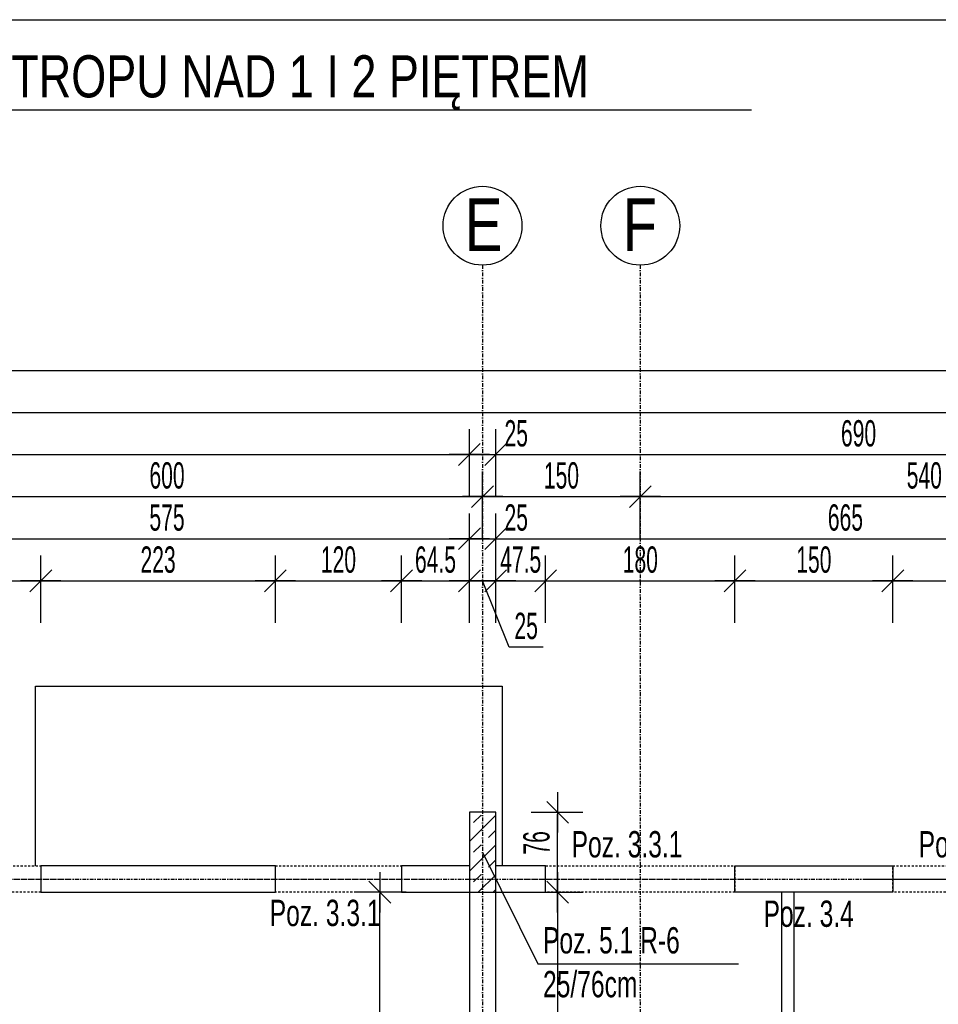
# Model space of a CAD drawing. Header units: millimetres. Extents: x -796 to 14823, y -2819 to 1873.
# Tile 22 of 51: x 1371 to 2244, y 937 to 1873. Entities that reach past the tile are written whole.
import ezdxf
from ezdxf.enums import TextEntityAlignment as Align

# ---------------------------------------------------------------- set-up
doc = ezdxf.new("R2010")
doc.units = ezdxf.units.MM
doc.header["$LTSCALE"] = 10
doc.linetypes.add('MO', pattern=[0.7, 0.35, -0.17, 0.01, -0.17])
doc.linetypes.add('MP', pattern=[0.36, 0.2, -0.16])
doc.layers.add('BA_obw', color=230, linetype='Continuous', plot=False)
for name, color, linetype in [('BA_szr', 1, 'Continuous'), ('BA_txs', 2, 'Continuous'), ('BA_wym', 1, 'Continuous'), ('BD_lpm', 1, 'MP'), ('BD_osm', 1, 'MO'), ('BD_txs', 2, 'Continuous'), ('BD_wic', 1, 'Continuous'), ('BD_wig', 3, 'Continuous'), ('BZ_odn', 1, 'Continuous'), ('BZ_sym', 7, 'Continuous'), ('BZ_txg', 3, 'Continuous'), ('BZ_txs', 2, 'Continuous')]:
    doc.layers.add(name, color=color, linetype=linetype)
doc.styles.add('BIKTG', font='bikromsw.shx', dxfattribs={"width": 0.8})
doc.styles.add('BIKTS', font='bikromsw.shx', dxfattribs={"width": 0.8})
doc.styles.add('BIKWYM', font='bikromsw.shx', dxfattribs={"width": 0.6})
doc.dimstyles.new('BA_KR_100_cm', dxfattribs={"dimtxt": 25, "dimasz": 1.666667, "dimexe": 24, "dimexo": 0, "dimgap": 0, "dimtad": 0, "dimdec": 1, "dimrnd": 0.5, "dimzin": 9, "dimdsep": 46, "dimtxsty": 'BIKWYM', "dimblk": 'WYM-KR', "dimcen": 0, "dimdle": 20, "dimclrd": 256, "dimclre": 256, "dimclrt": 2, "dimadec": 0, "dimazin": 0, "dimtfac": 0.033333, "dimtdec": 1, "dimtmove": 0, "dimatfit": 3, "dimldrblk": 'WYM-KR', "dimfxl": 25, "dimfxlon": 1, "dimtvp": 0.8, "dimtolj": 1, "dimarcsym": 0})
doc.dimstyles.new('BZ_ST_100_cm', dxfattribs={"dimtxt": 25, "dimasz": 1.666667, "dimexe": 24, "dimexo": 0, "dimgap": 0, "dimtad": 0, "dimdec": 1, "dimrnd": 0.5, "dimdsep": 46, "dimtxsty": 'BIKWYM', "dimblk": 'WYM-ST', "dimcen": 0, "dimdle": 20, "dimclrd": 256, "dimclre": 256, "dimclrt": 7, "dimadec": 0, "dimazin": 0, "dimtfac": 0.033333, "dimtdec": 1, "dimtix": 1, "dimtmove": 2, "dimatfit": 3, "dimldrblk": 'WYM-ST', "dimfxl": 25, "dimfxlon": 1, "dimtvp": 0.8, "dimtolj": 1, "dimtzin": 0, "dimarcsym": 0})

# ---------------------------------------------------------------- blocks, each defined once
blk = doc.blocks.new('WYM-ST')
blk.add_hatch(color=256).paths.add_polyline_path([(-13, 2.88), (0, 0), (-13, -2.88)])
blk.add_lwpolyline([(0, 0), (-13, 2.88), (-13, -2.88), (0, 0)])
blk = doc.blocks.new('eoprz')
blk = doc.blocks.new('WYM-KR')
at = {"color": 7, "linetype": 'ByBlock'}
blk.add_line((6.24, 6.24), (-6.24, -6.24), dxfattribs=at)
at = {"linetype": 'ByBlock'}
blk.add_line((11.52, 0), (-11.52, 0), dxfattribs=at)
blk = doc.blocks.new('*D157')
at = {"layer": 'BA_wym', "lineweight": -2}
for p, q in [((1271.02, 1299.86), (1271.02, 1363.86)), ((1391.02, 1299.86), (1391.02, 1363.86)), ((1272.68, 1339.86), (1389.35, 1339.86))]:
    blk.add_line(p, q, dxfattribs=at)
at = {"layer": 'Defpoints', "color": 0}
for p in [(1391.02, 1339.86), (1271.02, 1068.85), (1391.02, 1068.85)]:
    blk.add_point(p, dxfattribs=at)
at = {"layer": 'BA_wym', "lineweight": -2, "xscale": 1.666666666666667, "yscale": 1.666666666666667, "zscale": 1.666666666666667, "rotation": 180}
blk.add_blockref('WYM-KR', (1271.02, 1339.86), dxfattribs=at)
at = {"layer": 'BA_wym', "lineweight": -2, "xscale": 1.666666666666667, "yscale": 1.666666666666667, "zscale": 1.666666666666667}
blk.add_blockref('WYM-KR', (1391.02, 1339.86), dxfattribs=at)
at = {"layer": 'BA_wym', "color": 2, "insert": (1331.02, 1359.86), "char_height": 25, "attachment_point": 5, "style": 'BIKWYM'}
blk.add_mtext('\\A1;120', dxfattribs=at)
blk = doc.blocks.new('*D158')
at = {"layer": 'BA_wym', "lineweight": -2}
for p, q in [((1391.02, 1299.86), (1391.02, 1363.86)), ((1614.02, 1299.86), (1614.02, 1363.86)), ((1392.68, 1339.86), (1612.35, 1339.86))]:
    blk.add_line(p, q, dxfattribs=at)
at = {"layer": 'Defpoints', "color": 0}
for p in [(1614.02, 1339.86), (1391.02, 1068.85), (1614.02, 1068.85)]:
    blk.add_point(p, dxfattribs=at)
at = {"layer": 'BA_wym', "lineweight": -2, "xscale": 1.666666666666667, "yscale": 1.666666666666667, "zscale": 1.666666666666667, "rotation": 180}
blk.add_blockref('WYM-KR', (1391.02, 1339.86), dxfattribs=at)
at = {"layer": 'BA_wym', "lineweight": -2, "xscale": 1.666666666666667, "yscale": 1.666666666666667, "zscale": 1.666666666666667}
blk.add_blockref('WYM-KR', (1614.02, 1339.86), dxfattribs=at)
at = {"layer": 'BA_wym', "color": 2, "insert": (1502.52, 1359.86), "char_height": 25, "attachment_point": 5, "style": 'BIKWYM'}
blk.add_mtext('\\A1;223', dxfattribs=at)
blk = doc.blocks.new('*D159')
at = {"layer": 'BA_wym', "lineweight": -2}
for p, q in [((1614.02, 1299.86), (1614.02, 1363.86)), ((1734.02, 1299.86), (1734.02, 1363.86)), ((1615.68, 1339.86), (1732.35, 1339.86))]:
    blk.add_line(p, q, dxfattribs=at)
at = {"layer": 'Defpoints', "color": 0}
for p in [(1734.02, 1339.86), (1614.02, 1068.85), (1734.02, 1068.85)]:
    blk.add_point(p, dxfattribs=at)
at = {"layer": 'BA_wym', "lineweight": -2, "xscale": 1.666666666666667, "yscale": 1.666666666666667, "zscale": 1.666666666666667, "rotation": 180}
blk.add_blockref('WYM-KR', (1614.02, 1339.86), dxfattribs=at)
at = {"layer": 'BA_wym', "lineweight": -2, "xscale": 1.666666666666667, "yscale": 1.666666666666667, "zscale": 1.666666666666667}
blk.add_blockref('WYM-KR', (1734.02, 1339.86), dxfattribs=at)
at = {"layer": 'BA_wym', "color": 2, "insert": (1674.02, 1359.86), "char_height": 25, "attachment_point": 5, "style": 'BIKWYM'}
blk.add_mtext('\\A1;120', dxfattribs=at)
blk = doc.blocks.new('*D160')
at = {"layer": 'BA_wym', "lineweight": -2}
for p, q in [((1734.02, 1299.86), (1734.02, 1363.86)), ((1798.52, 1299.86), (1798.52, 1363.86)), ((1735.68, 1339.86), (1796.85, 1339.86))]:
    blk.add_line(p, q, dxfattribs=at)
at = {"layer": 'Defpoints', "color": 0}
for p in [(1798.52, 1339.86), (1798.52, 1119.85), (1734.02, 1068.85)]:
    blk.add_point(p, dxfattribs=at)
at = {"layer": 'BA_wym', "lineweight": -2, "xscale": 1.666666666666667, "yscale": 1.666666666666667, "zscale": 1.666666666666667, "rotation": 180}
blk.add_blockref('WYM-KR', (1734.02, 1339.86), dxfattribs=at)
at = {"layer": 'BA_wym', "lineweight": -2, "xscale": 1.666666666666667, "yscale": 1.666666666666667, "zscale": 1.666666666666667}
blk.add_blockref('WYM-KR', (1798.52, 1339.86), dxfattribs=at)
at = {"layer": 'BA_wym', "color": 2, "insert": (1766.27, 1359.86), "char_height": 25, "attachment_point": 5, "style": 'BIKWYM'}
blk.add_mtext('\\A1;64.5', dxfattribs=at)
blk = doc.blocks.new('*D161')
at = {"layer": 'BA_wym', "lineweight": -2}
for p, q in [((1798.52, 1299.86), (1798.52, 1363.86)), ((1823.52, 1299.86), (1823.52, 1363.86)), ((1796.85, 1339.86), (1795.18, 1339.86)), ((1798.52, 1339.86), (1823.52, 1339.86)), ((1836.3, 1276.82), (1811.02, 1339.86)), ((1825.18, 1339.86), (1826.85, 1339.86)), ((1868.68, 1276.82), (1836.3, 1276.82))]:
    blk.add_line(p, q, dxfattribs=at)
at = {"layer": 'Defpoints', "color": 0}
for p in [(1823.52, 1339.86), (1798.52, 1119.85), (1823.52, 1119.85)]:
    blk.add_point(p, dxfattribs=at)
at = {"layer": 'BA_wym', "lineweight": -2, "xscale": 1.666666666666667, "yscale": 1.666666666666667, "zscale": 1.666666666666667}
blk.add_blockref('WYM-KR', (1798.52, 1339.86), dxfattribs=at)
at = {"layer": 'BA_wym', "lineweight": -2, "xscale": 1.666666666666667, "yscale": 1.666666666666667, "zscale": 1.666666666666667, "rotation": 180}
blk.add_blockref('WYM-KR', (1823.52, 1339.86), dxfattribs=at)
at = {"layer": 'BA_wym', "color": 2, "insert": (1852.49, 1296.82), "char_height": 25, "attachment_point": 5, "style": 'BIKWYM'}
blk.add_mtext('\\A1;25', dxfattribs=at)
blk = doc.blocks.new('*D162')
at = {"layer": 'BA_wym', "lineweight": -2}
for p, q in [((1823.52, 1299.86), (1823.52, 1363.86)), ((1871.02, 1299.86), (1871.02, 1363.86)), ((1821.85, 1339.86), (1820.18, 1339.86)), ((1823.52, 1339.86), (1871.02, 1339.86)), ((1872.68, 1339.86), (1874.35, 1339.86))]:
    blk.add_line(p, q, dxfattribs=at)
at = {"layer": 'Defpoints', "color": 0}
for p in [(1871.02, 1339.86), (1823.52, 1119.85), (1871.02, 1068.85)]:
    blk.add_point(p, dxfattribs=at)
at = {"layer": 'BA_wym', "lineweight": -2, "xscale": 1.666666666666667, "yscale": 1.666666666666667, "zscale": 1.666666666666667}
blk.add_blockref('WYM-KR', (1823.52, 1339.86), dxfattribs=at)
at = {"layer": 'BA_wym', "lineweight": -2, "xscale": 1.666666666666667, "yscale": 1.666666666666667, "zscale": 1.666666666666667, "rotation": 180}
blk.add_blockref('WYM-KR', (1871.02, 1339.86), dxfattribs=at)
at = {"layer": 'BA_wym', "color": 2, "insert": (1847.27, 1359.86), "char_height": 25, "attachment_point": 5, "style": 'BIKWYM'}
blk.add_mtext('\\A1;47.5', dxfattribs=at)
blk = doc.blocks.new('*D163')
at = {"layer": 'BA_wym', "lineweight": -2}
for p, q in [((1871.02, 1299.86), (1871.02, 1363.86)), ((2051.02, 1299.86), (2051.02, 1363.86)), ((1872.68, 1339.86), (2049.35, 1339.86))]:
    blk.add_line(p, q, dxfattribs=at)
at = {"layer": 'Defpoints', "color": 0}
for p in [(2051.02, 1339.86), (1871.02, 1068.85), (2051.02, 1068.85)]:
    blk.add_point(p, dxfattribs=at)
at = {"layer": 'BA_wym', "lineweight": -2, "xscale": 1.666666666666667, "yscale": 1.666666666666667, "zscale": 1.666666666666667, "rotation": 180}
blk.add_blockref('WYM-KR', (1871.02, 1339.86), dxfattribs=at)
at = {"layer": 'BA_wym', "lineweight": -2, "xscale": 1.666666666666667, "yscale": 1.666666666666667, "zscale": 1.666666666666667}
blk.add_blockref('WYM-KR', (2051.02, 1339.86), dxfattribs=at)
at = {"layer": 'BA_wym', "color": 2, "insert": (1961.02, 1359.86), "char_height": 25, "attachment_point": 5, "style": 'BIKWYM'}
blk.add_mtext('\\A1;180', dxfattribs=at)
blk = doc.blocks.new('*D164')
at = {"layer": 'BA_wym', "lineweight": -2}
for p, q in [((2051.02, 1299.86), (2051.02, 1363.86)), ((2201.02, 1299.86), (2201.02, 1363.86)), ((2052.68, 1339.86), (2199.35, 1339.86))]:
    blk.add_line(p, q, dxfattribs=at)
at = {"layer": 'Defpoints', "color": 0}
for p in [(2201.02, 1339.86), (2051.02, 1068.85), (2201.02, 1068.85)]:
    blk.add_point(p, dxfattribs=at)
at = {"layer": 'BA_wym', "lineweight": -2, "xscale": 1.666666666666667, "yscale": 1.666666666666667, "zscale": 1.666666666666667, "rotation": 180}
blk.add_blockref('WYM-KR', (2051.02, 1339.86), dxfattribs=at)
at = {"layer": 'BA_wym', "lineweight": -2, "xscale": 1.666666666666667, "yscale": 1.666666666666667, "zscale": 1.666666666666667}
blk.add_blockref('WYM-KR', (2201.02, 1339.86), dxfattribs=at)
at = {"layer": 'BA_wym', "color": 2, "insert": (2126.02, 1359.86), "char_height": 25, "attachment_point": 5, "style": 'BIKWYM'}
blk.add_mtext('\\A1;150', dxfattribs=at)
blk = doc.blocks.new('*D165')
at = {"layer": 'BA_wym', "lineweight": -2}
for p, q in [((2201.02, 1299.86), (2201.02, 1363.86)), ((2381.02, 1299.86), (2381.02, 1363.86)), ((2202.68, 1339.86), (2379.35, 1339.86))]:
    blk.add_line(p, q, dxfattribs=at)
at = {"layer": 'Defpoints', "color": 0}
for p in [(2381.02, 1339.86), (2201.02, 1068.85), (2381.02, 1068.85)]:
    blk.add_point(p, dxfattribs=at)
at = {"layer": 'BA_wym', "lineweight": -2, "xscale": 1.666666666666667, "yscale": 1.666666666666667, "zscale": 1.666666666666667, "rotation": 180}
blk.add_blockref('WYM-KR', (2201.02, 1339.86), dxfattribs=at)
at = {"layer": 'BA_wym', "lineweight": -2, "xscale": 1.666666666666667, "yscale": 1.666666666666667, "zscale": 1.666666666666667}
blk.add_blockref('WYM-KR', (2381.02, 1339.86), dxfattribs=at)
at = {"layer": 'BA_wym', "color": 2, "insert": (2291.02, 1359.86), "char_height": 25, "attachment_point": 5, "style": 'BIKWYM'}
blk.add_mtext('\\A1;180', dxfattribs=at)
blk = doc.blocks.new('*D173')
at = {"layer": 'BA_wym', "lineweight": -2}
for p, q in [((1223.52, 1339.86), (1223.52, 1403.86)), ((1798.52, 1339.86), (1798.52, 1403.86)), ((1225.18, 1379.86), (1796.85, 1379.86))]:
    blk.add_line(p, q, dxfattribs=at)
at = {"layer": 'Defpoints', "color": 0}
for p in [(1798.52, 1379.86), (1798.52, 1119.85), (1223.52, 1043.85)]:
    blk.add_point(p, dxfattribs=at)
at = {"layer": 'BA_wym', "lineweight": -2, "xscale": 1.666666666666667, "yscale": 1.666666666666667, "zscale": 1.666666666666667, "rotation": 180}
blk.add_blockref('WYM-KR', (1223.52, 1379.86), dxfattribs=at)
at = {"layer": 'BA_wym', "lineweight": -2, "xscale": 1.666666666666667, "yscale": 1.666666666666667, "zscale": 1.666666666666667}
blk.add_blockref('WYM-KR', (1798.52, 1379.86), dxfattribs=at)
at = {"layer": 'BA_wym', "color": 2, "insert": (1511.02, 1399.86), "char_height": 25, "attachment_point": 5, "style": 'BIKWYM'}
blk.add_mtext('\\A1;575', dxfattribs=at)
blk = doc.blocks.new('*D174')
at = {"layer": 'BA_wym', "lineweight": -2}
for p, q in [((1798.52, 1339.86), (1798.52, 1403.86)), ((1823.51, 1339.86), (1823.51, 1403.86)), ((1796.85, 1379.86), (1795.18, 1379.86)), ((1798.52, 1379.86), (1823.51, 1379.86)), ((1825.18, 1379.86), (1859.23, 1379.86))]:
    blk.add_line(p, q, dxfattribs=at)
at = {"layer": 'Defpoints', "color": 0}
for p in [(1823.51, 1379.86), (1798.52, 1119.85), (1823.51, 1119.85)]:
    blk.add_point(p, dxfattribs=at)
at = {"layer": 'BA_wym', "lineweight": -2, "xscale": 1.666666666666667, "yscale": 1.666666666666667, "zscale": 1.666666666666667}
blk.add_blockref('WYM-KR', (1798.52, 1379.86), dxfattribs=at)
at = {"layer": 'BA_wym', "lineweight": -2, "xscale": 1.666666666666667, "yscale": 1.666666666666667, "zscale": 1.666666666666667, "rotation": 180}
blk.add_blockref('WYM-KR', (1823.51, 1379.86), dxfattribs=at)
at = {"layer": 'BA_wym', "color": 2, "insert": (1843.04, 1399.86), "char_height": 25, "attachment_point": 5, "style": 'BIKWYM'}
blk.add_mtext('\\A1;25', dxfattribs=at)
blk = doc.blocks.new('*D175')
at = {"layer": 'BA_wym', "lineweight": -2}
for p, q in [((1823.51, 1339.86), (1823.51, 1403.86)), ((2488.52, 1339.86), (2488.52, 1403.86)), ((1825.18, 1379.86), (2486.85, 1379.86))]:
    blk.add_line(p, q, dxfattribs=at)
at = {"layer": 'Defpoints', "color": 0}
for p in [(2488.52, 1379.86), (1823.51, 1119.85), (2488.52, 1068.85)]:
    blk.add_point(p, dxfattribs=at)
at = {"layer": 'BA_wym', "lineweight": -2, "xscale": 1.666666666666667, "yscale": 1.666666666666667, "zscale": 1.666666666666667, "rotation": 180}
blk.add_blockref('WYM-KR', (1823.51, 1379.86), dxfattribs=at)
at = {"layer": 'BA_wym', "lineweight": -2, "xscale": 1.666666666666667, "yscale": 1.666666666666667, "zscale": 1.666666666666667}
blk.add_blockref('WYM-KR', (2488.52, 1379.86), dxfattribs=at)
at = {"layer": 'BA_wym', "color": 2, "insert": (2156.02, 1399.86), "char_height": 25, "attachment_point": 5, "style": 'BIKWYM'}
blk.add_mtext('\\A1;665', dxfattribs=at)
blk = doc.blocks.new('*D181')
at = {"layer": 'BA_wym', "lineweight": -2}
for p, q in [((1211.02, 1379.86), (1211.02, 1443.86)), ((1811.02, 1379.86), (1811.02, 1443.86)), ((1212.68, 1419.86), (1809.35, 1419.86))]:
    blk.add_line(p, q, dxfattribs=at)
at = {"layer": 'Defpoints', "color": 0}
for p in [(1811.02, 1419.86), (1811.02, 1239.86), (1211.02, 1068.85)]:
    blk.add_point(p, dxfattribs=at)
at = {"layer": 'BA_wym', "lineweight": -2, "xscale": 1.666666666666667, "yscale": 1.666666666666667, "zscale": 1.666666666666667, "rotation": 180}
blk.add_blockref('WYM-KR', (1211.02, 1419.86), dxfattribs=at)
at = {"layer": 'BA_wym', "lineweight": -2, "xscale": 1.666666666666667, "yscale": 1.666666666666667, "zscale": 1.666666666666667}
blk.add_blockref('WYM-KR', (1811.02, 1419.86), dxfattribs=at)
at = {"layer": 'BA_wym', "color": 2, "insert": (1511.02, 1439.86), "char_height": 25, "attachment_point": 5, "style": 'BIKWYM'}
blk.add_mtext('\\A1;600', dxfattribs=at)
blk = doc.blocks.new('*D182')
at = {"layer": 'BA_wym', "lineweight": -2}
for p, q in [((1811.02, 1379.86), (1811.02, 1443.86)), ((1961.02, 1379.86), (1961.02, 1443.86)), ((1812.68, 1419.86), (1959.35, 1419.86))]:
    blk.add_line(p, q, dxfattribs=at)
at = {"layer": 'Defpoints', "color": 0}
for p in [(1961.02, 1419.86), (1811.02, 1239.86), (1961.02, 1062.25)]:
    blk.add_point(p, dxfattribs=at)
at = {"layer": 'BA_wym', "lineweight": -2, "xscale": 1.666666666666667, "yscale": 1.666666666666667, "zscale": 1.666666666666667, "rotation": 180}
blk.add_blockref('WYM-KR', (1811.02, 1419.86), dxfattribs=at)
at = {"layer": 'BA_wym', "lineweight": -2, "xscale": 1.666666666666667, "yscale": 1.666666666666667, "zscale": 1.666666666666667}
blk.add_blockref('WYM-KR', (1961.02, 1419.86), dxfattribs=at)
at = {"layer": 'BA_wym', "color": 2, "insert": (1886.02, 1439.86), "char_height": 25, "attachment_point": 5, "style": 'BIKWYM'}
blk.add_mtext('\\A1;150', dxfattribs=at)
blk = doc.blocks.new('*D183')
at = {"layer": 'BA_wym', "lineweight": -2}
for p, q in [((1961.02, 1379.86), (1961.02, 1443.86)), ((2501.02, 1379.86), (2501.02, 1443.86)), ((1962.68, 1419.86), (2499.35, 1419.86))]:
    blk.add_line(p, q, dxfattribs=at)
at = {"layer": 'Defpoints', "color": 0}
for p in [(2501.02, 1419.86), (1961.02, 1062.25), (2501.02, 1062.25)]:
    blk.add_point(p, dxfattribs=at)
at = {"layer": 'BA_wym', "lineweight": -2, "xscale": 1.666666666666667, "yscale": 1.666666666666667, "zscale": 1.666666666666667, "rotation": 180}
blk.add_blockref('WYM-KR', (1961.02, 1419.86), dxfattribs=at)
at = {"layer": 'BA_wym', "lineweight": -2, "xscale": 1.666666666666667, "yscale": 1.666666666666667, "zscale": 1.666666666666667}
blk.add_blockref('WYM-KR', (2501.02, 1419.86), dxfattribs=at)
at = {"layer": 'BA_wym', "color": 2, "insert": (2231.02, 1439.86), "char_height": 25, "attachment_point": 5, "style": 'BIKWYM'}
blk.add_mtext('\\A1;540', dxfattribs=at)
blk = doc.blocks.new('*D185')
at = {"layer": 'BA_wym', "lineweight": -2}
for p, q in [((-91.48, 1459.86), (-91.48, 1523.86)), ((2513.52, 1459.86), (2513.52, 1523.86)), ((-89.82, 1499.86), (2511.85, 1499.86))]:
    blk.add_line(p, q, dxfattribs=at)
at = {"layer": 'Defpoints', "color": 0}
for p in [(2513.52, 1499.86), (-91.48, 1068.85), (2513.52, 1068.85)]:
    blk.add_point(p, dxfattribs=at)
at = {"layer": 'BA_wym', "lineweight": -2, "xscale": 1.666666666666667, "yscale": 1.666666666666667, "zscale": 1.666666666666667, "rotation": 180}
blk.add_blockref('WYM-KR', (-91.48, 1499.86), dxfattribs=at)
at = {"layer": 'BA_wym', "lineweight": -2, "xscale": 1.666666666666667, "yscale": 1.666666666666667, "zscale": 1.666666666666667}
blk.add_blockref('WYM-KR', (2513.52, 1499.86), dxfattribs=at)
at = {"layer": 'BA_wym', "color": 2, "insert": (1211.02, 1519.86), "char_height": 25, "attachment_point": 5, "style": 'BIKWYM'}
blk.add_mtext('\\A1;2605', dxfattribs=at)
blk = doc.blocks.new('*D187')
at = {"layer": 'BA_wym', "lineweight": -2}
for p, q in [((623.52, 1419.86), (623.52, 1483.86)), ((1798.51, 1419.86), (1798.51, 1483.86)), ((625.19, 1459.86), (1796.84, 1459.86))]:
    blk.add_line(p, q, dxfattribs=at)
at = {"layer": 'Defpoints', "color": 0}
for p in [(1798.51, 1459.86), (623.52, 1119.85), (1798.51, 1119.85)]:
    blk.add_point(p, dxfattribs=at)
at = {"layer": 'BA_wym', "lineweight": -2, "xscale": 1.666666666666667, "yscale": 1.666666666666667, "zscale": 1.666666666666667, "rotation": 180}
blk.add_blockref('WYM-KR', (623.52, 1459.86), dxfattribs=at)
at = {"layer": 'BA_wym', "lineweight": -2, "xscale": 1.666666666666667, "yscale": 1.666666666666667, "zscale": 1.666666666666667}
blk.add_blockref('WYM-KR', (1798.51, 1459.86), dxfattribs=at)
at = {"layer": 'BA_wym', "color": 2, "insert": (1211.01, 1479.86), "char_height": 25, "attachment_point": 5, "style": 'BIKWYM'}
blk.add_mtext('\\A1;1175', dxfattribs=at)
blk = doc.blocks.new('*D188')
at = {"layer": 'BA_wym', "lineweight": -2}
for p, q in [((1823.51, 1419.86), (1823.51, 1483.86)), ((2513.52, 1419.86), (2513.52, 1483.86)), ((1825.18, 1459.86), (2511.85, 1459.86))]:
    blk.add_line(p, q, dxfattribs=at)
at = {"layer": 'Defpoints', "color": 0}
for p in [(2513.52, 1459.86), (1823.51, 1119.85), (2513.52, 1068.85)]:
    blk.add_point(p, dxfattribs=at)
at = {"layer": 'BA_wym', "lineweight": -2, "xscale": 1.666666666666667, "yscale": 1.666666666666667, "zscale": 1.666666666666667, "rotation": 180}
blk.add_blockref('WYM-KR', (1823.51, 1459.86), dxfattribs=at)
at = {"layer": 'BA_wym', "lineweight": -2, "xscale": 1.666666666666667, "yscale": 1.666666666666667, "zscale": 1.666666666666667}
blk.add_blockref('WYM-KR', (2513.52, 1459.86), dxfattribs=at)
at = {"layer": 'BA_wym', "color": 2, "insert": (2168.52, 1479.86), "char_height": 25, "attachment_point": 5, "style": 'BIKWYM'}
blk.add_mtext('\\A1;690', dxfattribs=at)
blk = doc.blocks.new('*D141')
at = {"layer": 'BA_wym', "lineweight": -2}
for p, q in [((2919.52, 1119.85), (2968.52, 1119.85)), ((2944.52, 1070.52), (2944.52, 1118.18)), ((2919.52, 1068.85), (2968.52, 1068.85))]:
    blk.add_line(p, q, dxfattribs=at)
at = {"layer": 'Defpoints', "color": 0}
for p in [(1823.52, 1119.85), (2944.52, 1119.85), (2513.52, 1068.85)]:
    blk.add_point(p, dxfattribs=at)
at = {"layer": 'BA_wym', "lineweight": -2, "xscale": 1.666666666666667, "yscale": 1.666666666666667, "zscale": 1.666666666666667}
for p, rotation in [((2944.52, 1119.85), 90), ((2944.52, 1068.85), 270)]:
    blk.add_blockref('WYM-KR', p, dxfattribs=dict(at, rotation=rotation))
at = {"layer": 'BA_wym', "color": 2, "insert": (2924.52, 1094.35), "char_height": 25, "attachment_point": 5, "rotation": 90, "style": 'BIKWYM'}
blk.add_mtext('\\A1;51', dxfattribs=at)
blk = doc.blocks.new('*D144')
at = {"layer": 'BA_wym', "lineweight": -2}
for p, q in [((2959.52, 1119.85), (3008.52, 1119.85)), ((2984.52, 1118.18), (2984.52, -925.48)), ((2959.52, -927.15), (3008.52, -927.15))]:
    blk.add_line(p, q, dxfattribs=at)
at = {"layer": 'Defpoints', "color": 0}
for p in [(1823.52, 1119.85), (2513.52, -927.15), (2984.52, -927.15)]:
    blk.add_point(p, dxfattribs=at)
at = {"layer": 'BA_wym', "lineweight": -2, "xscale": 1.666666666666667, "yscale": 1.666666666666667, "zscale": 1.666666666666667}
for p, rotation in [((2984.52, 1119.85), 90), ((2984.52, -927.15), 270)]:
    blk.add_blockref('WYM-KR', p, dxfattribs=dict(at, rotation=rotation))
at = {"layer": 'BA_wym', "color": 2, "insert": (2964.52, 96.35), "char_height": 25, "attachment_point": 5, "rotation": 90, "style": 'BIKWYM'}
blk.add_mtext('\\A1;2047', dxfattribs=at)
blk = doc.blocks.new('*D208')
at = {"layer": 'BA_wym', "lineweight": -2}
for p, q in [((1798.51, 1419.86), (1798.51, 1483.86)), ((1823.52, 1419.86), (1823.52, 1483.86)), ((1796.84, 1459.86), (1795.17, 1459.86)), ((1798.51, 1459.86), (1823.52, 1459.86)), ((1825.18, 1459.86), (1859.23, 1459.86))]:
    blk.add_line(p, q, dxfattribs=at)
at = {"layer": 'Defpoints', "color": 0}
for p in [(1823.52, 1459.86), (1798.51, 1119.85), (1823.52, 1119.85)]:
    blk.add_point(p, dxfattribs=at)
at = {"layer": 'BA_wym', "lineweight": -2, "xscale": 1.666666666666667, "yscale": 1.666666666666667, "zscale": 1.666666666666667}
blk.add_blockref('WYM-KR', (1798.51, 1459.86), dxfattribs=at)
at = {"layer": 'BA_wym', "lineweight": -2, "xscale": 1.666666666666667, "yscale": 1.666666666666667, "zscale": 1.666666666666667, "rotation": 180}
blk.add_blockref('WYM-KR', (1823.52, 1459.86), dxfattribs=at)
at = {"layer": 'BA_wym', "color": 2, "insert": (1843.04, 1479.86), "char_height": 25, "attachment_point": 5, "style": 'BIKWYM'}
blk.add_mtext('\\A1;25', dxfattribs=at)
blk = doc.blocks.new('*D253')
at = {"layer": 'BA_wym', "lineweight": -2}
for p, q in [((1857.39, 1119.85), (1906.39, 1119.85)), ((1882.39, 1045.52), (1882.39, 1118.18)), ((1857.39, 1043.85), (1906.39, 1043.85))]:
    blk.add_line(p, q, dxfattribs=at)
at = {"layer": 'Defpoints', "color": 0}
for p in [(1823.52, 1119.85), (1882.39, 1119.85), (1842.39, 1043.85)]:
    blk.add_point(p, dxfattribs=at)
at = {"layer": 'BA_wym', "lineweight": -2, "xscale": 1.666666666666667, "yscale": 1.666666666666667, "zscale": 1.666666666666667}
for p, rotation in [((1882.39, 1119.85), 90), ((1882.39, 1043.85), 270)]:
    blk.add_blockref('WYM-KR', p, dxfattribs=dict(at, rotation=rotation))
at = {"layer": 'BA_wym', "color": 2, "insert": (1862.39, 1090.77), "char_height": 25, "attachment_point": 5, "rotation": 90, "style": 'BIKWYM'}
blk.add_mtext('\\A1;76', dxfattribs=at)
blk = doc.blocks.new('*D254')
at = {"layer": 'BA_wym', "lineweight": -2}
for p, q in [((1857.39, 1043.85), (1906.39, 1043.85)), ((1882.39, 1042.19), (1882.39, 230.52)), ((1857.39, 228.85), (1906.39, 228.85))]:
    blk.add_line(p, q, dxfattribs=at)
at = {"layer": 'Defpoints', "color": 0}
for p in [(1823.52, 1043.85), (1842.39, 228.85), (1882.39, 228.85)]:
    blk.add_point(p, dxfattribs=at)
at = {"layer": 'BA_wym', "lineweight": -2, "xscale": 1.666666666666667, "yscale": 1.666666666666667, "zscale": 1.666666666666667}
for p, rotation in [((1882.39, 1043.85), 90), ((1882.39, 228.85), 270)]:
    blk.add_blockref('WYM-KR', p, dxfattribs=dict(at, rotation=rotation))
at = {"layer": 'BA_wym', "color": 2, "insert": (1862.39, 636.35), "char_height": 25, "attachment_point": 5, "rotation": 90, "style": 'BIKWYM'}
blk.add_mtext('\\A1;815', dxfattribs=at)
blk = doc.blocks.new('*D317')
at = {"layer": 'BA_wym', "lineweight": -2}
for p, q in [((1738.41, 1043.85), (1689.41, 1043.85)), ((1713.41, 673.52), (1713.41, 1042.19)), ((1738.41, 671.85), (1689.41, 671.85))]:
    blk.add_line(p, q, dxfattribs=at)
at = {"layer": 'Defpoints', "color": 0}
for p in [(1713.41, 1043.85), (1753.41, 1043.85), (1775.52, 671.85)]:
    blk.add_point(p, dxfattribs=at)
at = {"layer": 'BA_wym', "lineweight": -2, "xscale": 1.666666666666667, "yscale": 1.666666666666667, "zscale": 1.666666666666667}
for p, rotation in [((1713.41, 1043.85), 90), ((1713.41, 671.85), 270)]:
    blk.add_blockref('WYM-KR', p, dxfattribs=dict(at, rotation=rotation))
at = {"layer": 'BA_wym', "color": 2, "insert": (1693.41, 857.85), "char_height": 25, "attachment_point": 5, "rotation": 90, "style": 'BIKWYM'}
blk.add_mtext('\\A1;372', dxfattribs=at)
blk = doc.blocks.new('*D323')
at = {"layer": 'BA_wym', "lineweight": -2}
for p, q in [((-262.48, 1499.86), (-262.48, 1563.86)), ((2684.52, 1499.86), (2684.52, 1563.86)), ((-260.82, 1539.86), (2682.85, 1539.86))]:
    blk.add_line(p, q, dxfattribs=at)
at = {"layer": 'Defpoints', "color": 0}
for p in [(2684.52, 1539.86), (-262.48, 806.35), (2684.52, 806.35)]:
    blk.add_point(p, dxfattribs=at)
at = {"layer": 'BA_wym', "lineweight": -2, "xscale": 1.666666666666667, "yscale": 1.666666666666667, "zscale": 1.666666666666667, "rotation": 180}
blk.add_blockref('WYM-KR', (-262.48, 1539.86), dxfattribs=at)
at = {"layer": 'BA_wym', "lineweight": -2, "xscale": 1.666666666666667, "yscale": 1.666666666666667, "zscale": 1.666666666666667}
blk.add_blockref('WYM-KR', (2684.52, 1539.86), dxfattribs=at)
at = {"layer": 'BA_wym', "color": 2, "insert": (1211.02, 1559.86), "char_height": 25, "attachment_point": 5, "style": 'BIKWYM'}
blk.add_mtext('\\A1;2947', dxfattribs=at)

msp = doc.modelspace()

# ---------------------------------------------------------------- hatches: boundary and pattern name
at = {"layer": 'BA_szr'}
h = msp.add_hatch(dxfattribs=at)
h.set_pattern_fill('BIK_ZELBET', color=256, scale=100, angle=45, pattern_type=2)
h.set_pattern_definition([(45, (-9815.26, 4e-06), (-14.142136, 14.142136), []), (45, (-9822.331, 7.071), (-14.142136, 14.142136), [10, -10])])
h.paths.add_polyline_path([(1798.52, 1043.85), (1823.52, 1043.85), (1823.52, 1119.85), (1798.52, 1119.85)])

# ---------------------------------------------------------------- linework, layer by layer
at = {"layer": 'BA_obw'}
msp.add_lwpolyline([(-795.82, 1873.17), (3205.68, 1873.17), (3205.68, -1534.81), (-795.82, -1534.81)], close=True, dxfattribs=at)
at = {"layer": 'BD_lpm'}
for points in [[(1391.02, 1043.85), (1271.02, 1043.85), (1271.02, 1068.85), (1391.02, 1068.85)], [(1734.02, 1043.85), (1614.02, 1043.85), (1614.02, 1068.85), (1734.02, 1068.85)], [(2051.02, 1043.85), (1871.02, 1043.85), (1871.02, 1068.85), (2051.02, 1068.85)], [(2381.02, 1043.85), (2201.02, 1043.85), (2201.02, 1068.85), (2381.02, 1068.85)]]:
    msp.add_lwpolyline(points, close=True, dxfattribs=at)
at = {"layer": 'BD_osm', "color": 5}
for p, q in [((1246.02, 1056.35), (1416.02, 1056.35)), ((1589.02, 1056.35), (1759.02, 1056.35)), ((1846.02, 1056.35), (2076.02, 1056.35)), ((2176.02, 1056.35), (2406.02, 1056.35))]:
    msp.add_line(p, q, dxfattribs=at)
at = {"layer": 'BD_osm'}
for points in [[(1811.02, 1639.86), (1811.02, -1432.6)], [(1961.02, 1639.86), (1961.02, -1432.6)], [(-662.48, 1056.35), (3084.52, 1056.35)]]:
    msp.add_lwpolyline(points, dxfattribs=at)
at = {"layer": 'BD_wic', "color": 9}
msp.add_lwpolyline([(1386.05, 1068.85), (1386.06, 1239.86), (1829.52, 1239.87), (1829.52, 1068.85)], dxfattribs=at)
at = {"layer": 'BD_wic'}
msp.add_lwpolyline([(2107.02, 1043.85), (2107.02, 826.85), (2179.02, 826.85), (2179.02, 815.35), (2107.02, 815.35), (2107.02, 803.35), (2095.52, 803.35), (2095.52, 1043.85)], dxfattribs=at)
for centre in [(1811.02, 1677.36), (1961.02, 1677.36)]:
    msp.add_circle(centre, 37.5, dxfattribs=at)
at = {"layer": 'BD_wig'}
msp.add_lwpolyline([(1871.02, 1043.85), (1871.02, 1068.85), (1823.52, 1068.85), (1823.52, 1119.85), (1798.52, 1119.85), (1798.52, 1068.85), (1734.02, 1068.85), (1734.02, 1043.85), (1798.52, 1043.85), (1798.52, 228.85), (1562.02, 228.85), (1562.02, 203.85), (1837.52, 203.85), (1837.52, 228.85), (1823.52, 228.85), (1823.52, 1043.85), (1871.02, 1043.85)], dxfattribs=at)
for points in [[(1798.52, 1043.85), (1823.52, 1043.85), (1823.52, 1119.85), (1798.52, 1119.85)], [(1391.02, 1043.85), (1614.02, 1043.85), (1614.02, 1068.85), (1391.02, 1068.85)], [(2201.02, 1043.85), (2051.02, 1043.85), (2051.02, 1068.85), (2201.02, 1068.85)]]:
    msp.add_lwpolyline(points, close=True, dxfattribs=at)
at = {"layer": 'BZ_txg'}
msp.add_lwpolyline([(355.7, 1787.34), (2066.74, 1787.34)], dxfattribs=at)

# ---------------------------------------------------------------- block references
at = {"layer": 'BZ_sym'}
ref = msp.add_blockref('eoprz', (1213.13, 1787.34), dxfattribs=at)
ref.add_attrib('Nazwa', 'SCHEMAT KONSTRUKCJI 1 I 2 PIĘTRA I STROPU NAD 1 I 2 PIĘTREM', dxfattribs={"layer": 'BZ_txg', "height": 40, "style": 'BIKTG', "width": 0.8}).set_placement((1213.13, 1819.34), align=Align.MIDDLE_CENTER)
ref.add_attrib('Skala', 'Skala 1:100', dxfattribs={"layer": 'BZ_txs', "height": 25, "style": 'BIKTS', "width": 0.8}).set_placement((1213.13, 1762.34), align=Align.MIDDLE_CENTER)

# ---------------------------------------------------------------- texts
at = {"layer": 'BA_txs', "style": 'BIKTS', "width": 0.7}
for s, p in [('Poz. 3.3.1', (1895.69, 1076.95)), ('Poz. 3.3.1', (2225.69, 1076.95)), ('Poz. 3.3.1', (1608.69, 1011.69)), ('Poz. 3.4', (2078.16, 1010.96))]:
    msp.add_text(s, height=25, dxfattribs=at).set_placement(p)
at = {"layer": 'BD_txs', "style": 'BIKTS', "width": 0.8}
for s, p in [('E', (1794.21, 1653.29)), ('F', (1944.21, 1653.29))]:
    msp.add_text(s, height=50, dxfattribs=at).set_placement(p)
at = {"layer": 'BZ_txs', "insert": (1868.5, 1010.66), "char_height": 25, "width": 452.0462, "attachment_point": 1, "style": 'BIKTS'}
msp.add_mtext('{\\W0.7;Poz. 5.1 R-6\\P\\A1;25/76cm}', dxfattribs=at)

# ---------------------------------------------------------------- dimensions: what is measured, and where the dimension line sits
at = {"layer": 'BA_wym'}
for base, p1, p2, override, picture, middle in [((2684.52, 1539.86), (-262.48, 806.35), (2684.52, 806.35), {"dimatfit": 1, "dimfxl": 40}, '*D323', (1211.02, 1559.86)), ((2513.52, 1499.86), (-91.48, 1068.85), (2513.52, 1068.85), {"dimatfit": 1, "dimfxl": 40}, '*D185', (1211.02, 1519.86)), ((1798.51, 1459.86), (623.52, 1119.85), (1798.51, 1119.85), {"dimtmove": 1, "dimatfit": 1, "dimfxl": 40}, '*D187', (1211.01, 1479.86)), ((1823.52, 1459.86), (1798.51, 1119.85), (1823.52, 1119.85), {"dimatfit": 1, "dimfxl": 40}, '*D208', (1843.04, 1479.86)), ((2513.52, 1459.86), (1823.51, 1119.85), (2513.52, 1068.85), {"dimtmove": 1, "dimatfit": 1, "dimfxl": 40}, '*D188', (2168.52, 1479.86)), ((1811.02, 1419.86), (1211.02, 1068.85), (1811.02, 1239.86), {"dimtmove": 1, "dimatfit": 1, "dimfxl": 40}, '*D181', (1511.02, 1439.86)), ((1961.02, 1419.86), (1811.02, 1239.86), (1961.02, 1062.25), {"dimtmove": 1, "dimatfit": 1, "dimfxl": 40}, '*D182', (1886.02, 1439.86)), ((2501.02, 1419.86), (1961.02, 1062.25), (2501.02, 1062.25), {"dimtmove": 1, "dimatfit": 1, "dimfxl": 40}, '*D183', (2231.02, 1439.86)), ((1798.52, 1379.86), (1223.52, 1043.85), (1798.52, 1119.85), {"dimtmove": 1, "dimatfit": 1, "dimfxl": 40}, '*D173', (1511.02, 1399.86)), ((1823.51, 1379.86), (1798.52, 1119.85), (1823.51, 1119.85), {"dimblk": 'WYM-KR', "dimatfit": 1, "dimfxl": 40}, '*D174', (1843.04, 1399.86)), ((2488.52, 1379.86), (1823.51, 1119.85), (2488.52, 1068.85), {"dimtmove": 1, "dimatfit": 1, "dimfxl": 40}, '*D175', (2156.02, 1399.86)), ((1391.02, 1339.86), (1271.02, 1068.85), (1391.02, 1068.85), {"dimtmove": 1, "dimatfit": 1, "dimfxl": 40}, '*D157', (1331.02, 1359.86)), ((1614.02, 1339.86), (1391.02, 1068.85), (1614.02, 1068.85), {"dimtmove": 1, "dimatfit": 1, "dimfxl": 40}, '*D158', (1502.52, 1359.86)), ((1734.02, 1339.86), (1614.02, 1068.85), (1734.02, 1068.85), {"dimtmove": 1, "dimatfit": 1, "dimfxl": 40}, '*D159', (1674.02, 1359.86)), ((1798.52, 1339.86), (1734.02, 1068.85), (1798.52, 1119.85), {"dimtmove": 1, "dimatfit": 1, "dimfxl": 40}, '*D160', (1766.27, 1359.86)), ((2051.02, 1339.86), (1871.02, 1068.85), (2051.02, 1068.85), {"dimtmove": 1, "dimatfit": 1, "dimfxl": 40}, '*D163', (1961.02, 1359.86)), ((2201.02, 1339.86), (2051.02, 1068.85), (2201.02, 1068.85), {"dimtmove": 1, "dimatfit": 1, "dimfxl": 40}, '*D164', (2126.02, 1359.86)), ((2381.02, 1339.86), (2201.02, 1068.85), (2381.02, 1068.85), {"dimtmove": 1, "dimatfit": 1, "dimfxl": 40}, '*D165', (2291.02, 1359.86))]:
    dim = msp.add_linear_dim(base=base, p1=p1, p2=p2, dimstyle='BA_KR_100_cm', override=override, dxfattribs=at)
    dim.commit()
    dim.dimension.update_dxf_attribs({"geometry": picture, "text_midpoint": middle})
for base, p1, p2, override, picture, middle in [((1871.02, 1339.86), (1823.52, 1119.85), (1871.02, 1068.85), {"dimatfit": 1, "dimfxl": 40}, '*D162', (1847.27, 1339.86)), ((1823.52, 1339.86), (1798.52, 1119.85), (1823.52, 1119.85), {"dimblk": 'WYM-KR', "dimtmove": 1, "dimatfit": 1, "dimfxl": 40}, '*D161', (1836.3, 1276.82))]:
    dim = msp.add_linear_dim(base=base, p1=p1, p2=p2, dimstyle='BA_KR_100_cm', override=override, dxfattribs=at)
    dim.commit()
    dim.dimension.update_dxf_attribs({"geometry": picture, "text_midpoint": middle, "dimtype": 160})
for base, p1, p2, picture, middle in [((2944.52, 1119.85), (2513.52, 1068.85), (1823.52, 1119.85), '*D141', (2924.52, 1094.35)), ((2984.52, -927.15), (1823.52, 1119.85), (2513.52, -927.15), '*D144', (2964.52, 96.35)), ((1713.41, 1043.85), (1775.52, 671.85), (1753.41, 1043.85), '*D317', (1693.41, 857.85)), ((1882.39, 228.85), (1823.52, 1043.85), (1842.39, 228.85), '*D254', (1862.39, 636.35))]:
    dim = msp.add_linear_dim(base=base, p1=p1, p2=p2, angle=90, dimstyle='BA_KR_100_cm', override={"dimatfit": 1}, dxfattribs=at)
    dim.commit()
    dim.dimension.update_dxf_attribs({"geometry": picture, "text_midpoint": middle})
dim = msp.add_linear_dim(base=(1882.39, 1119.85), p1=(1842.39, 1043.85), p2=(1823.52, 1119.85), angle=90, dimstyle='BA_KR_100_cm', override={"dimatfit": 1}, dxfattribs=at)
dim.commit()
dim.dimension.update_dxf_attribs({"geometry": '*D253', "text_midpoint": (1882.39, 1090.77), "dimtype": 160})

# ---------------------------------------------------------------- leaders
at = {"layer": 'BZ_odn', "has_arrowhead": 0}
msp.add_leader([(1811.02, 1081.85), (1863.63, 975.86), (2054.28, 975.86)], dimstyle='BZ_ST_100_cm', dxfattribs=at)

doc.saveas('drawing.dxf')
